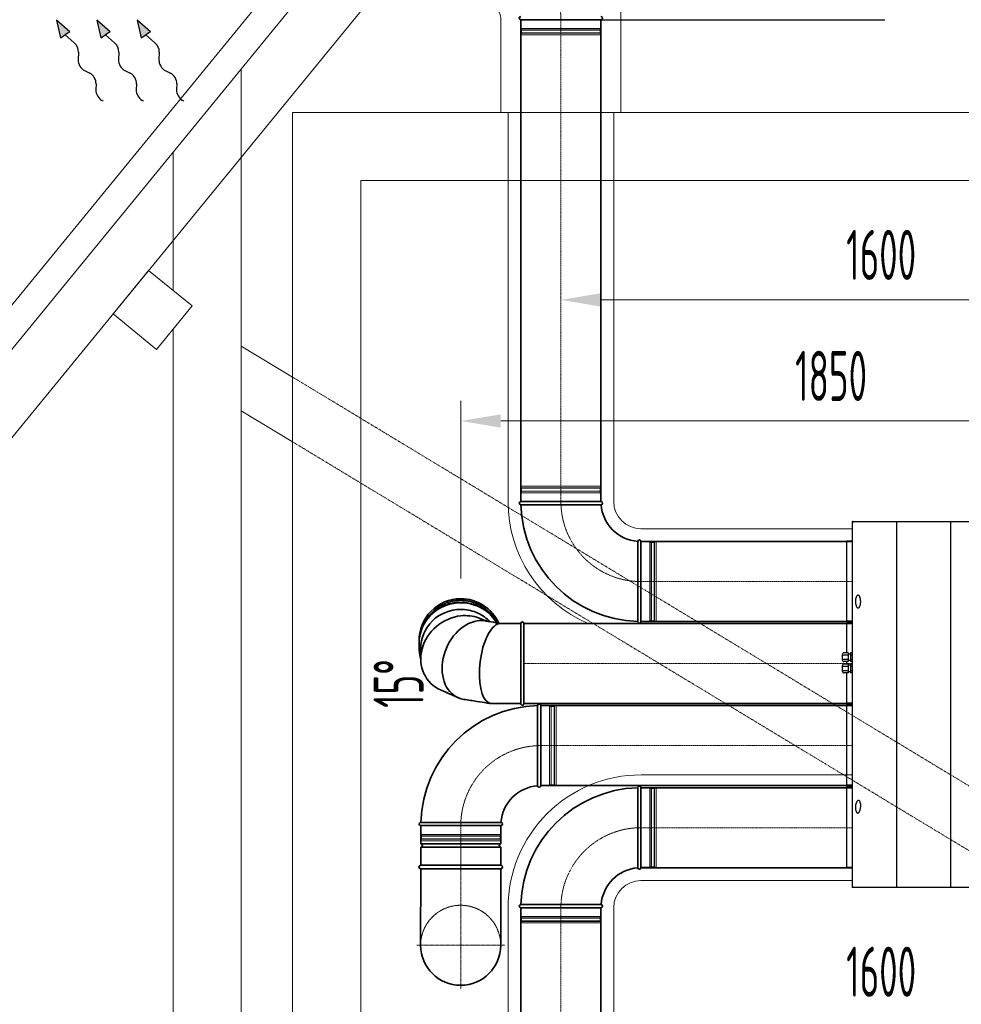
# Model space of a CAD drawing. Header units: millimetres. Extents: x 15940 to 92175, y -24684 to 227664.
# Tile 86 of 132: x 18454 to 20806, y 178264 to 180724. Entities that reach past the tile are written whole.
import ezdxf

# ---------------------------------------------------------------- set-up
doc = ezdxf.new("R2010")
doc.units = ezdxf.units.MM
doc.header["$LTSCALE"] = 0.05
for name, pattern in [('ACAD_ISO02W100', [15, 12, -3]), ('ACAD_ISO10W100', [18, 12, -3, 0, -3]), ('phl_thick', [0]), ('ČÁRKOVANÁ', [0.75, 0.5, -0.25])]:
    doc.linetypes.add(name, pattern=pattern)
for name, color, linetype, lineweight in [('VZT_01 SUP (PŘÍVOD) - OBRYS', 5, 'Continuous', 35), ('VZT_02 SUP (PŘÍVOD) - OSA', 5, 'ACAD_ISO10W100', 5), ('VZT_04 SUP (PŘÍVOD) - SKRYTÉ', 5, 'ACAD_ISO02W100', 5), ('VZT_05 ETA (ODVOD) - OBRYS', 6, 'Continuous', 35), ('VZT_06 ETA (ODVOD) - OSA', 6, 'ACAD_ISO10W100', 5), ('VZT_09 ODA (SÁNÍ) - OBRYS', 3, 'Continuous', 35), ('VZT_0B ETA (ODVOD)', 6, 'Continuous', 35), ('VZT_10 ODA (SÁNÍ) - OSA', 3, 'ACAD_ISO10W100', 5), ('VZT_13 EHA (VÝFUK) - OBRYS', 14, 'Continuous', 35), ('VZT_14 EHA (VÝFUK) - OSA', 14, 'ACAD_ISO10W100', 5), ('VZT_21 ZAŘÍZENÍ - OBRYS', 1, 'Continuous', 30), ('VZT_50 POPIS - OBECNE', 7, 'Continuous', 13), ('VZT_60_KOTY - DIMENZE', 7, 'Continuous', 5), ('VZT_IZOLACE - TEPELNÁ', 6, 'IZOLACE TEPELNA', 5)]:
    doc.layers.add(name, color=color, linetype=linetype, lineweight=lineweight)
for name, color, linetype, lineweight, plot in [('VZT_03 SUP (PŘÍVOD) - NETISK', 8, 'ACAD_ISO02W100', 5, False), ('VZT_11 ODA (SÁNÍ) - NETISK', 8, 'ACAD_ISO02W100', 5, False), ('VZT_15 EHA (VÝFUK) - NETISK', 8, 'ACAD_ISO02W100', 5, False)]:
    doc.layers.add(name, color=color, linetype=linetype, lineweight=lineweight, plot=plot)
doc.styles.add('EVORA_125', font='isocp.shx', dxfattribs={"width": 0.6, "height": 125})
doc.styles.get("Standard").update_dxf_attribs({"font": 'arial.ttf'})
doc.linetypes.add('IZOLACE TEPELNA', pattern='A,12.7,-1.5,["T",Standard,S=2.54,R=0,X=0,Y=-1.27],-3', length=17.2)

msp = doc.modelspace()

# ---------------------------------------------------------------- linework, layer by layer
at = {"layer": 'VZT_01 SUP (PŘÍVOD) - OBRYS'}
for p, q in [((19747.7, 178910.3), (19747.7, 179010.4)), ((19755.7, 178810.4), (19755.7, 179010.4)), ((19555.7, 178718.4), (19455.7, 178718.4)), ((19455.7, 178710.4), (19655.7, 178710.4)), ((19655.7, 178710.4), (19455.7, 178710.4)), ((19455.7, 178664.9), (19455.7, 178710.4)), ((19655.7, 178664.9), (19655.7, 178710.4)), ((19655.7, 178664.9), (19455.7, 178664.9)), ((19655.7, 178656.9), (19455.7, 178656.9)), ((19455.7, 178611.4), (19455.7, 178656.9)), ((19655.7, 178611.4), (19655.7, 178656.9)), ((19655.7, 178611.4), (19455.7, 178611.4))]:
    msp.add_line(p, q, dxfattribs=at)
for points in [[(19755.7, 179010.4), (20534.1, 179010.4)], [(19755.7, 178810.4), (20534.1, 178810.4)], [(19455.7, 178602.4), (19455.5, 178411.4)], [(19655.7, 178611.4), (19455.7, 178611.4)], [(19655.7, 178602.4), (19455.7, 178602.4)], [(19655.7, 178602.4), (19655.7, 178411.4)]]:
    msp.add_lwpolyline(points, dxfattribs=at)
for centre, radius, start, end in [((19755.7, 178710.4), 300, 91.5281, 178.4719), ((19751.7, 179010.4), 4, 0, 180), ((19755.7, 178710.4), 100, 94.5812, 175.4188), ((19751.7, 178810.4), 4, 184.5812, 0), ((19455.7, 178714.4), 4, 90, 270), ((19655.7, 178714.4), 4, 270, 85.4188), ((19455.7, 178660.9), 4, 270, 90), ((19655.7, 178660.9), 4, 90, 270), ((19455.7, 178606.9), 4.5, 90, 270), ((19655.7, 178606.9), 4.5, 270, 90), ((19555.5, 178411.4), 100, 180, 0)]:
    msp.add_arc(centre, radius, start, end, dxfattribs=at)
for points, knots in [([(19747.7, 178810.1), (19747.7, 178810.1), (19747.7, 178812.3), (19747.7, 178821.2), (19747.7, 178828.2), (19747.7, 178846), (19747.7, 178856.7), (19747.7, 178880.4), (19747.7, 178893.2), (19747.7, 178907.6), (19747.7, 178909), (19747.7, 178910.3)], [315.294186, 315.294186, 315.294186, 315.294186, 351.735982, 351.735982, 390.710875, 390.710875, 429.832624, 429.832624, 468.991563, 468.991563, 473.053633, 473.053633, 473.053633, 473.053633]), ([(19555.7, 178718.4), (19568.4, 178718.4), (19580.9, 178718.4), (19604.7, 178718.4), (19615.8, 178718.4), (19634.7, 178718.4), (19642.2, 178718.4), (19652.8, 178718.4), (19655.6, 178718.4), (19656, 178718.4), (19656, 178718.4), (19656, 178718.4)], [157.533456, 157.533456, 157.533456, 157.533456, 195.393508, 195.393508, 234.551342, 234.551342, 273.721472, 273.721472, 312.806301, 312.806301, 315.294186, 315.294186, 315.294186, 315.294186])]:
    msp.add_open_spline(points, degree=3, knots=knots, dxfattribs=at)
at = {"layer": 'VZT_02 SUP (PŘÍVOD) - OSA', "ltscale": 0.3}
msp.add_lwpolyline([(19755.7, 178910.4), (19755.7, 178910.4, 0.414214), (19555.7, 178710.4), (19555.7, 178710.4)], format="xyb", dxfattribs=at)
at = {"layer": 'VZT_02 SUP (PŘÍVOD) - OSA', "ltscale": 5}
msp.add_lwpolyline([(20534.1, 178910.4), (19755.7, 178910.4)], dxfattribs=at)
at = {"layer": 'VZT_02 SUP (PŘÍVOD) - OSA'}
msp.add_lwpolyline([(19555.7, 178611.4), (19555.7, 178710.4)], dxfattribs=at)
at = {"layer": 'VZT_02 SUP (PŘÍVOD) - OSA', "ltscale": 0.3}
for points in [[(19555.7, 178611.4), (19555.7, 178411.4)], [(19555.7, 178411.4), (19445.7, 178411.4)], [(19555.7, 178411.4), (19555.7, 178301.4)], [(19555.7, 178411.4), (19665.7, 178411.4)]]:
    msp.add_lwpolyline(points, dxfattribs=at)
at = {"layer": 'VZT_03 SUP (PŘÍVOD) - NETISK', "ltscale": 0.4}
for p, q in [((19755.7, 179009.4), (19777.7, 179009.4)), ((19777.7, 178811.4), (19777.7, 179009.4)), ((19777.7, 179008.4), (19781.2, 179008.4)), ((19781.2, 178810.4), (19781.2, 179010.4)), ((19781.2, 179010.4), (19781.7, 179010.4)), ((19781.7, 178810.4), (19781.7, 179010.4)), ((19781.7, 179008.4), (19788.7, 179008.4)), ((19788.7, 178810.4), (19788.7, 179010.4)), ((19788.7, 179010.4), (19789.2, 179010.4)), ((19789.2, 178810.4), (19789.2, 179010.4)), ((19789.2, 179008.4), (19789.7, 179008.4)), ((19789.7, 178811.4), (19789.7, 179009.4)), ((19789.7, 179009.4), (19793.7, 179009.4)), ((19793.7, 178811.4), (19793.7, 179009.4)), ((19755.7, 178811.4), (19777.7, 178811.4)), ((19777.7, 178812.4), (19781.2, 178812.4)), ((19781.7, 178812.4), (19788.7, 178812.4)), ((19789.2, 178812.4), (19789.7, 178812.4)), ((19789.7, 178811.4), (19793.7, 178811.4)), ((19781.2, 178810.4), (19781.7, 178810.4)), ((19788.7, 178810.4), (19789.2, 178810.4)), ((19456.7, 178688.4), (19456.7, 178710.4)), ((19654.7, 178688.4), (19456.7, 178688.4)), ((19457.7, 178684.9), (19457.7, 178688.4)), ((19653.7, 178684.9), (19653.7, 178688.4)), ((19654.7, 178688.4), (19654.7, 178710.4)), ((19655.7, 178684.9), (19455.7, 178684.9)), ((19455.7, 178684.4), (19455.7, 178684.9)), ((19655.7, 178684.4), (19455.7, 178684.4)), ((19655.7, 178677.4), (19455.7, 178677.4)), ((19455.7, 178676.9), (19455.7, 178677.4)), ((19655.7, 178676.9), (19455.7, 178676.9)), ((19654.7, 178676.4), (19456.7, 178676.4)), ((19456.7, 178672.4), (19456.7, 178676.4)), ((19654.7, 178672.4), (19456.7, 178672.4)), ((19457.7, 178677.4), (19457.7, 178684.4)), ((19457.7, 178676.4), (19457.7, 178676.9)), ((19653.7, 178677.4), (19653.7, 178684.4)), ((19653.7, 178676.4), (19653.7, 178676.9)), ((19654.7, 178672.4), (19654.7, 178676.4)), ((19655.7, 178684.4), (19655.7, 178684.9)), ((19655.7, 178676.9), (19655.7, 178677.4))]:
    msp.add_line(p, q, dxfattribs=at)
msp.add_lwpolyline([(19655.7, 178611.4), (19655.7, 178656.4), (19455.7, 178656.4), (19455.7, 178611.4)], dxfattribs=at)
at = {"layer": 'VZT_04 SUP (PŘÍVOD) - SKRYTÉ', "ltscale": 2}
msp.add_arc((19555.5, 178411.4), 100, 0, 180, dxfattribs=at)
at = {"layer": 'VZT_05 ETA (ODVOD) - OBRYS'}
for points in [[(19713.5, 179215.2), (20534.1, 179215.2)], [(19713.5, 179015.2), (20534.1, 179015.2)]]:
    msp.add_lwpolyline(points, dxfattribs=at)
at = {"layer": 'VZT_06 ETA (ODVOD) - OSA', "ltscale": 5}
msp.add_lwpolyline([(20534.1, 179115.2), (19713.5, 179115.2)], dxfattribs=at)
at = {"layer": 'VZT_09 ODA (SÁNÍ) - OBRYS'}
for p, q in [((19905.8, 180724.2), (19705.8, 180724.2)), ((19705.8, 179520.2), (19905.8, 179520.2)), ((19805.9, 179512.2), (19705.8, 179512.2)), ((20005.8, 179420.2), (20005.8, 179220.2)), ((19997.8, 179320.3), (19997.8, 179220.2))]:
    msp.add_line(p, q, dxfattribs=at)
for points in [[(19705.8, 179520.2), (19705.8, 180724.2)], [(19905.8, 179520.2), (19905.8, 180724.2)], [(20005.8, 179420.2), (20534.1, 179420.2)], [(20005.8, 179220.2), (20534.1, 179220.2)]]:
    msp.add_lwpolyline(points, dxfattribs=at)
for centre, radius, start, end in [((19705.8, 180728.2), 4, 94.5812, 270), ((19905.8, 180728.2), 4, 270, 90), ((19705.8, 179516.2), 4, 90, 270), ((20005.8, 179520.2), 300, 181.5281, 268.4719), ((19905.8, 179516.2), 4, 274.5812, 90), ((20005.8, 179520.2), 100, 184.5812, 265.4188), ((20001.8, 179420.2), 4, 0, 175.4188), ((20001.8, 179220.2), 4, 180, 0)]:
    msp.add_arc(centre, radius, start, end, dxfattribs=at)
for points, knots in [([(19805.9, 179512.2), (19818.5, 179512.2), (19831, 179512.2), (19854.9, 179512.2), (19866, 179512.2), (19884.8, 179512.2), (19892.4, 179512.2), (19902.9, 179512.2), (19905.8, 179512.2), (19906.1, 179512.2), (19906.1, 179512.2), (19906.1, 179512.2)], [157.533456, 157.533456, 157.533456, 157.533456, 195.393508, 195.393508, 234.551342, 234.551342, 273.721472, 273.721472, 312.806301, 312.806301, 315.294186, 315.294186, 315.294186, 315.294186]), ([(19997.8, 179420.6), (19997.8, 179420.6), (19997.8, 179418.3), (19997.8, 179409.4), (19997.8, 179402.4), (19997.8, 179384.6), (19997.8, 179374), (19997.8, 179350.2), (19997.8, 179337.4), (19997.8, 179323), (19997.8, 179321.7), (19997.8, 179320.3)], [315.294186, 315.294186, 315.294186, 315.294186, 351.735982, 351.735982, 390.710875, 390.710875, 429.832624, 429.832624, 468.991563, 468.991563, 473.053633, 473.053633, 473.053633, 473.053633])]:
    msp.add_open_spline(points, degree=3, knots=knots, dxfattribs=at)
at = {"layer": 'VZT_0B ETA (ODVOD)', "extrusion": (-1, -2.22045e-16, -2.22045e-16)}
for p, q in [((19705.6, 179015.2), (19705.6, 179211.8)), ((19713.6, 179089.4), (19713.6, 179215.2)), ((19451.6, 179155.1), (19451.6, 179166.7)), ((19455.9, 179126.6), (19455.7, 179153.4)), ((19713.6, 179015.2), (19713.6, 179089.4))]:
    msp.add_line(p, q, dxfattribs=at)
at = {"layer": 'VZT_0B ETA (ODVOD)', "extrusion": (2.22045e-16, 4.93038e-32, -1)}
for centre, radius, start, end in [((-19555.7, 179173.5), 104, 358.7362, 90), ((-19555.7, 179173.5), 104, 90, 155.8313), ((-19709.6, 179215.2), 4, 0, 180), ((-19709.6, 179015.2), 4, 180, 0)]:
    msp.add_arc(centre, radius, start, end, dxfattribs=at)
msp.add_ellipse((19555.7, 179166.7), major_axis=(-104.1, 0), ratio=0.965926, start_param=0, end_param=2.61856, dxfattribs=at)
at = {"layer": 'VZT_0B ETA (ODVOD)'}
for centre, major_axis, ratio, start_param, end_param in [((19555.7, 179138), (-81.9, -64.1), 0.89233, -2.180708, 0.449356), ((19555.7, 179154), (-100, 0), 0.965926, -1.571267, 0.006479), ((19555.7, 179138), (-81.9, -64.1), 0.89233, -2.640519, -2.180708), ((19589.7, 179124), (-39.8, -94.3), 0.743042, -2.625173, 0.183126), ((19589.7, 179124), (-39.8, -94.3), 0.743042, -2.972288, -2.625173), ((19643.5, 179115.3), (-12.7, -99.9), 0.394275, -2.830129, 0.049875), ((19643.5, 179115.3), (-12.7, -99.9), 0.394275, -3.09163, -2.830129), ((19705.6, 179115.2), (0, 100), 0.000122, 0.261799, 3.403392)]:
    msp.add_ellipse(centre, major_axis=major_axis, ratio=ratio, start_param=start_param, end_param=end_param, dxfattribs=at)
for points, knots in [([(19646.4, 179216.8), (19643.3, 179222.3), (19639.6, 179227.5), (19628.3, 179240.6), (19619.8, 179247.7), (19600.9, 179259), (19590.5, 179263.1), (19568.9, 179268.1), (19557.7, 179268.9), (19535.6, 179267), (19524.7, 179264.4), (19504.3, 179255.9), (19494.8, 179250), (19478.2, 179235.7), (19471.1, 179227.3), (19460, 179208.7), (19456, 179198.5), (19452.9, 179183.6), (19452.2, 179179.2), (19451.9, 179174.7)], [3.650629, 3.650629, 3.650629, 3.650629, 3.838387, 3.838387, 4.158282, 4.158282, 4.478673, 4.478673, 4.799386, 4.799386, 5.120161, 5.120161, 5.440728, 5.440728, 5.760862, 5.760862, 6.080471, 6.080471, 6.214437, 6.214437, 6.214437, 6.214437]), ([(19642.1, 179223.7), (19641.9, 179224), (19641.7, 179224.4), (19640.6, 179226.2), (19639.7, 179227.6), (19637.9, 179230.4), (19636.9, 179231.7), (19634.9, 179234.4), (19633.9, 179235.7), (19631.8, 179238.3), (19630.7, 179239.5), (19628.5, 179241.9), (19627.5, 179243), (19625.3, 179245.2), (19624.1, 179246.3), (19621.8, 179248.5), (19620.5, 179249.5), (19618, 179251.6), (19616.7, 179252.7), (19614, 179254.7), (19612.6, 179255.6), (19609.8, 179257.5), (19608.4, 179258.4), (19605.5, 179260.1), (19604.1, 179260.9), (19601.2, 179262.5), (19599.7, 179263.2), (19596.8, 179264.6), (19595.4, 179265.2), (19592.5, 179266.4), (19591, 179267), (19588, 179268.1), (19586.5, 179268.6), (19583.3, 179269.5), (19581.7, 179270), (19578.5, 179270.8), (19576.8, 179271.2), (19573.5, 179271.8), (19571.9, 179272.1), (19568.6, 179272.6), (19566.9, 179272.8), (19563.6, 179273.1), (19562, 179273.2), (19558.8, 179273.4), (19557.2, 179273.4), (19555.7, 179273.4), (19554.1, 179273.4), (19552.5, 179273.4), (19549.3, 179273.2), (19547.7, 179273.1), (19544.4, 179272.8), (19542.8, 179272.6), (19539.5, 179272.1), (19537.8, 179271.8), (19534.5, 179271.2), (19532.9, 179270.8), (19529.6, 179270), (19528, 179269.5), (19524.9, 179268.6), (19523.3, 179268.1), (19520.3, 179267), (19518.8, 179266.4), (19516, 179265.2), (19514.5, 179264.6), (19511.6, 179263.2), (19510.2, 179262.5), (19507.3, 179260.9), (19505.8, 179260.1), (19502.9, 179258.4), (19501.5, 179257.5), (19498.7, 179255.6), (19497.3, 179254.7), (19494.7, 179252.7), (19493.3, 179251.6), (19490.8, 179249.5), (19489.6, 179248.5), (19487.2, 179246.3), (19486.1, 179245.2), (19483.9, 179243), (19482.8, 179241.9), (19480.6, 179239.5), (19479.5, 179238.3), (19477.5, 179235.7), (19476.4, 179234.4), (19474.4, 179231.7), (19473.5, 179230.4), (19471.6, 179227.6), (19470.7, 179226.2), (19469.6, 179224.4), (19469.4, 179224), (19469.2, 179223.7)], [-98.275313, -98.275313, -98.275313, -98.275313, -97.192029, -97.192029, -92.562378, -92.562378, -87.932727, -87.932727, -83.303076, -83.303076, -78.673425, -78.673425, -74.043774, -74.043774, -69.415617, -69.415617, -64.787461, -64.787461, -60.159305, -60.159305, -55.531148, -55.531148, -50.902992, -50.902992, -46.274836, -46.274836, -41.646679, -41.646679, -37.018523, -37.018523, -32.391208, -32.391208, -27.763892, -27.763892, -23.136577, -23.136577, -18.509262, -18.509262, -13.881946, -13.881946, -9.254631, -9.254631, -4.627315, -4.627315, 0, 0, 0, 4.627315, 4.627315, 9.254631, 9.254631, 13.881946, 13.881946, 18.509262, 18.509262, 23.136577, 23.136577, 27.763892, 27.763892, 32.391208, 32.391208, 37.018523, 37.018523, 41.646679, 41.646679, 46.274836, 46.274836, 50.902992, 50.902992, 55.531148, 55.531148, 60.159305, 60.159305, 64.787461, 64.787461, 69.415617, 69.415617, 74.043774, 74.043774, 78.673425, 78.673425, 83.303076, 83.303076, 87.932727, 87.932727, 92.562378, 92.562378, 97.192029, 97.192029, 98.275313, 98.275313, 98.275313, 98.275313]), ([(19628.8, 179219.9), (19627.9, 179220.9), (19626.9, 179221.8), (19616.6, 179231.6), (19605.7, 179238.6), (19581.6, 179248.2), (19568.7, 179250.6), (19555.7, 179250.6)], [-82.287585, -82.287585, -82.287585, -82.287585, -78.128799, -78.128799, -39.064428, -39.064428, 0, 0, 0, 0]), ([(19600, 179229.3), (19602.1, 179228.5), (19604.1, 179227.8), (19611.5, 179225), (19616.8, 179223), (19622.2, 179221.1)], [0, 0, 0, 0, 10.000004, 10.000004, 36.214451, 36.214451, 36.214451, 36.214451]), ([(19617.1, 179222), (19619.8, 179221.5), (19622.4, 179221), (19633.2, 179219.1), (19641.3, 179217.7), (19651.4, 179216), (19653.5, 179215.6), (19655.6, 179215.2)], [0, 0, 0, 0, 10.000002, 10.000002, 40.000046, 40.000046, 47.63691, 47.63691, 47.63691, 47.63691]), ([(19654.2, 179215.2), (19654.5, 179215.2), (19654.9, 179215.2), (19655.6, 179215.2), (19656, 179215.2), (19656.9, 179215.2), (19657.4, 179215.2), (19658.4, 179215.2), (19659, 179215.2), (19660.3, 179215.2), (19661, 179215.2), (19662.5, 179215.2), (19663.3, 179215.2), (19665.1, 179215.2), (19666.1, 179215.2), (19668.3, 179215.2), (19669.5, 179215.2), (19672.1, 179215.2), (19673.6, 179215.2), (19676.7, 179215.2), (19678.4, 179215.2), (19682.2, 179215.2), (19684.3, 179215.2), (19688.8, 179215.2), (19691.3, 179215.2), (19696.8, 179215.2), (19699.7, 179215.2), (19703.7, 179215.2), (19704.6, 179215.2), (19705.6, 179215.2)], [0, 0, 0, 0, 1, 1, 2.2, 2.2, 3.64, 3.64, 5.368, 5.368, 7.4416, 7.4416, 9.92992, 9.92992, 12.915904, 12.915904, 16.499085, 16.499085, 20.798902, 20.798902, 25.958682, 25.958682, 32.150419, 32.150419, 39.580502, 39.580502, 48.496603, 48.496603, 51.381478, 51.381478, 51.381478, 51.381478]), ([(19705.6, 179211.8), (19705.6, 179213.6), (19705.6, 179214.7), (19705.6, 179215.2), (19705.6, 179215.2), (19705.6, 179215.2)], [-315.054875, -315.054875, -315.054875, -315.054875, -294.252947, -294.252947, -288.853124, -288.853124, -288.853124, -288.853124]), ([(19455.9, 179126.5), (19455.6, 179127.4), (19455.4, 179128.2), (19452.8, 179137.5), (19451.6, 179146.3), (19451.6, 179155.1)], [5.9959321, 5.9959321, 5.9959321, 5.9959321, 6.022171, 6.022171, 6.2831853, 6.2831853, 6.2831853, 6.2831853]), ([(19549.2, 179030), (19547.6, 179030.7), (19545.9, 179031.5), (19539.3, 179034.3), (19534.3, 179036.5), (19521.9, 179042), (19514.3, 179045.2), (19506.8, 179048.5)], [0, 0, 0, 0, 10, 10, 40, 40, 85.306243, 85.306243, 85.306243, 85.306243]), ([(19630.4, 179015.4), (19627.5, 179015.9), (19624.6, 179016.3), (19613.1, 179018.1), (19604.5, 179019.5), (19585, 179022.5), (19574.2, 179024.2), (19563.3, 179025.9)], [0, 0, 0, 0, 10, 10, 40, 40, 77.731338, 77.731338, 77.731338, 77.731338]), ([(19705.6, 179015.2), (19705.2, 179015.2), (19704.9, 179015.2), (19704.2, 179015.2), (19703.8, 179015.2), (19702.9, 179015.2), (19702.4, 179015.2), (19701.4, 179015.2), (19700.8, 179015.2), (19699.5, 179015.2), (19698.8, 179015.2), (19697.3, 179015.2), (19696.5, 179015.2), (19694.7, 179015.2), (19693.7, 179015.2), (19691.5, 179015.2), (19690.3, 179015.2), (19687.6, 179015.2), (19686.2, 179015.2), (19683.1, 179015.2), (19681.3, 179015.2), (19677.6, 179015.2), (19675.5, 179015.2), (19671, 179015.2), (19668.5, 179015.2), (19663, 179015.2), (19660.1, 179015.2), (19653.5, 179015.3), (19650, 179015.3), (19641.9, 179015.3), (19637.3, 179015.3), (19632.8, 179015.3)], [0, 0, 0, 0, 1, 1, 2.2, 2.2, 3.64, 3.64, 5.368, 5.368, 7.4416, 7.4416, 9.92992, 9.92992, 12.915904, 12.915904, 16.499085, 16.499085, 20.798902, 20.798902, 25.958682, 25.958682, 32.150419, 32.150419, 39.580502, 39.580502, 48.496603, 48.496603, 59.195923, 59.195923, 72.770007, 72.770007, 72.770007, 72.770007])]:
    msp.add_open_spline(points, degree=3, knots=knots, dxfattribs=at)
at = {"layer": 'VZT_10 ODA (SÁNÍ) - OSA', "ltscale": 0.3}
for points in [[(19605.8, 180924.2), (19605.8, 180924.2, -0.414214), (19805.8, 180724.2), (19805.8, 180724.2)], [(20005.8, 179320.2), (20005.8, 179320.2, -0.414214), (19805.8, 179520.2), (19805.8, 179520.2)]]:
    msp.add_lwpolyline(points, format="xyb", dxfattribs=at)
at = {"layer": 'VZT_10 ODA (SÁNÍ) - OSA', "ltscale": 5}
for points in [[(19805.8, 180724.2), (19805.8, 179520.2)], [(20534.1, 179320.2), (20005.8, 179320.2)]]:
    msp.add_lwpolyline(points, dxfattribs=at)
at = {"layer": 'VZT_11 ODA (SÁNÍ) - NETISK', "ltscale": 0.4}
for p, q in [((19706.8, 180702.2), (19706.8, 180724.2)), ((19904.8, 180702.2), (19904.8, 180724.2)), ((19705.8, 180698.7), (19905.8, 180698.7)), ((19705.8, 180698.2), (19705.8, 180698.7)), ((19705.8, 180698.2), (19905.8, 180698.2)), ((19705.8, 180691.2), (19905.8, 180691.2)), ((19705.8, 180690.7), (19705.8, 180691.2)), ((19705.8, 180690.7), (19905.8, 180690.7)), ((19706.8, 180702.2), (19904.8, 180702.2)), ((19706.8, 180690.2), (19904.8, 180690.2)), ((19706.8, 180686.2), (19706.8, 180690.2)), ((19706.8, 180686.2), (19904.8, 180686.2)), ((19707.8, 180698.7), (19707.8, 180702.2)), ((19707.8, 180691.2), (19707.8, 180698.2)), ((19707.8, 180690.2), (19707.8, 180690.7)), ((19903.8, 180698.7), (19903.8, 180702.2)), ((19903.8, 180691.2), (19903.8, 180698.2)), ((19903.8, 180690.2), (19903.8, 180690.7)), ((19904.8, 180686.2), (19904.8, 180690.2)), ((19905.8, 180698.2), (19905.8, 180698.7)), ((19905.8, 180690.7), (19905.8, 180691.2)), ((19905.8, 179553.7), (19705.8, 179553.7)), ((19705.8, 179553.7), (19705.8, 179553.2)), ((19905.8, 179553.2), (19705.8, 179553.2)), ((19904.8, 179558.2), (19706.8, 179558.2)), ((19706.8, 179558.2), (19706.8, 179554.2)), ((19904.8, 179554.2), (19706.8, 179554.2)), ((19707.8, 179554.2), (19707.8, 179553.7)), ((19707.8, 179553.2), (19707.8, 179546.2)), ((19903.8, 179554.2), (19903.8, 179553.7)), ((19903.8, 179553.2), (19903.8, 179546.2)), ((19904.8, 179558.2), (19904.8, 179554.2)), ((19905.8, 179553.7), (19905.8, 179553.2)), ((19905.8, 179546.2), (19705.8, 179546.2)), ((19705.8, 179546.2), (19705.8, 179545.7)), ((19905.8, 179545.7), (19705.8, 179545.7)), ((19904.8, 179542.2), (19706.8, 179542.2)), ((19706.8, 179542.2), (19706.8, 179520.2)), ((19707.8, 179545.7), (19707.8, 179542.2)), ((19903.8, 179545.7), (19903.8, 179542.2)), ((19904.8, 179542.2), (19904.8, 179520.2)), ((19905.8, 179546.2), (19905.8, 179545.7)), ((20005.8, 179419.2), (20027.8, 179419.2)), ((20027.8, 179419.2), (20027.8, 179221.2)), ((20027.8, 179418.2), (20031.3, 179418.2)), ((20031.3, 179420.2), (20031.3, 179220.2)), ((20031.3, 179420.2), (20031.8, 179420.2)), ((20031.8, 179420.2), (20031.8, 179220.2)), ((20031.8, 179418.2), (20038.8, 179418.2)), ((20038.8, 179420.2), (20038.8, 179220.2)), ((20038.8, 179420.2), (20039.3, 179420.2)), ((20039.3, 179420.2), (20039.3, 179220.2)), ((20039.3, 179418.2), (20039.8, 179418.2)), ((20039.8, 179419.2), (20039.8, 179221.2)), ((20039.8, 179419.2), (20043.8, 179419.2)), ((20043.8, 179419.2), (20043.8, 179221.2)), ((20005.8, 179221.2), (20027.8, 179221.2)), ((20027.8, 179222.2), (20031.3, 179222.2)), ((20031.3, 179220.2), (20031.8, 179220.2)), ((20031.8, 179222.2), (20038.8, 179222.2)), ((20038.8, 179220.2), (20039.3, 179220.2)), ((20039.3, 179222.2), (20039.8, 179222.2)), ((20039.8, 179221.2), (20043.8, 179221.2))]:
    msp.add_line(p, q, dxfattribs=at)
at = {"layer": 'VZT_13 EHA (VÝFUK) - OBRYS'}
for p, q in [((19997.8, 178705.2), (19997.8, 178805.2)), ((20005.8, 178605.2), (20005.8, 178805.2)), ((19805.9, 178513.2), (19705.8, 178513.2)), ((19705.8, 178505.2), (19905.8, 178505.2))]:
    msp.add_line(p, q, dxfattribs=at)
for points in [[(20534.1, 178805.2), (20005.8, 178805.2)], [(20534.1, 178605.2), (20005.8, 178605.2)], [(19705.8, 178505.2), (19705.8, 177960.7)], [(19905.8, 178505.2), (19905.8, 177960.7)]]:
    msp.add_lwpolyline(points, dxfattribs=at)
for centre, radius, start, end in [((20005.8, 178505.2), 300, 91.5281, 178.4719), ((20001.8, 178805.2), 4, 0, 180), ((20005.8, 178505.2), 100, 94.5812, 175.4188), ((20001.8, 178605.2), 4, 184.5812, 0), ((19705.8, 178509.2), 4, 90, 270), ((19905.8, 178509.2), 4, 270, 85.4188)]:
    msp.add_arc(centre, radius, start, end, dxfattribs=at)
for points, knots in [([(19997.8, 178604.9), (19997.8, 178604.9), (19997.8, 178607.1), (19997.8, 178616.1), (19997.8, 178623), (19997.8, 178640.8), (19997.8, 178651.5), (19997.8, 178675.2), (19997.8, 178688.1), (19997.8, 178702.5), (19997.8, 178703.8), (19997.8, 178705.2)], [315.294186, 315.294186, 315.294186, 315.294186, 351.735982, 351.735982, 390.710875, 390.710875, 429.832624, 429.832624, 468.991563, 468.991563, 473.053633, 473.053633, 473.053633, 473.053633]), ([(19805.9, 178513.2), (19818.5, 178513.2), (19831, 178513.2), (19854.9, 178513.2), (19866, 178513.2), (19884.8, 178513.2), (19892.4, 178513.2), (19902.9, 178513.2), (19905.8, 178513.2), (19906.1, 178513.2), (19906.1, 178513.2), (19906.1, 178513.2)], [157.533456, 157.533456, 157.533456, 157.533456, 195.393508, 195.393508, 234.551342, 234.551342, 273.721472, 273.721472, 312.806301, 312.806301, 315.294186, 315.294186, 315.294186, 315.294186])]:
    msp.add_open_spline(points, degree=3, knots=knots, dxfattribs=at)
at = {"layer": 'VZT_14 EHA (VÝFUK) - OSA', "ltscale": 0.3}
msp.add_lwpolyline([(20005.8, 178705.2), (20005.8, 178705.2, 0.414214), (19805.8, 178505.2), (19805.8, 178505.2)], format="xyb", dxfattribs=at)
at = {"layer": 'VZT_14 EHA (VÝFUK) - OSA', "ltscale": 5}
for points in [[(20005.8, 178705.2), (20534.1, 178705.2)], [(19805.8, 177960.7), (19805.8, 178505.2)]]:
    msp.add_lwpolyline(points, dxfattribs=at)
at = {"layer": 'VZT_15 EHA (VÝFUK) - NETISK', "ltscale": 0.4}
for p, q in [((20005.8, 178804.2), (20027.8, 178804.2)), ((20027.8, 178606.2), (20027.8, 178804.2)), ((20027.8, 178803.2), (20031.3, 178803.2)), ((20031.3, 178605.2), (20031.3, 178805.2)), ((20031.3, 178805.2), (20031.8, 178805.2)), ((20031.8, 178605.2), (20031.8, 178805.2)), ((20031.8, 178803.2), (20038.8, 178803.2)), ((20038.8, 178605.2), (20038.8, 178805.2)), ((20038.8, 178805.2), (20039.3, 178805.2)), ((20039.3, 178605.2), (20039.3, 178805.2)), ((20039.3, 178803.2), (20039.8, 178803.2)), ((20039.8, 178606.2), (20039.8, 178804.2)), ((20039.8, 178804.2), (20043.8, 178804.2)), ((20043.8, 178606.2), (20043.8, 178804.2)), ((20005.8, 178606.2), (20027.8, 178606.2)), ((20027.8, 178607.2), (20031.3, 178607.2)), ((20031.3, 178605.2), (20031.8, 178605.2)), ((20031.8, 178607.2), (20038.8, 178607.2)), ((20038.8, 178605.2), (20039.3, 178605.2)), ((20039.3, 178607.2), (20039.8, 178607.2)), ((20039.8, 178606.2), (20043.8, 178606.2)), ((19706.8, 178483.2), (19706.8, 178505.2)), ((19904.8, 178483.2), (19904.8, 178505.2)), ((19905.8, 178479.7), (19705.8, 178479.7)), ((19705.8, 178479.2), (19705.8, 178479.7)), ((19905.8, 178479.2), (19705.8, 178479.2)), ((19905.8, 178472.2), (19705.8, 178472.2)), ((19705.8, 178471.7), (19705.8, 178472.2)), ((19905.8, 178471.7), (19705.8, 178471.7)), ((19904.8, 178483.2), (19706.8, 178483.2)), ((19904.8, 178471.2), (19706.8, 178471.2)), ((19706.8, 178467.2), (19706.8, 178471.2)), ((19904.8, 178467.2), (19706.8, 178467.2)), ((19707.8, 178479.7), (19707.8, 178483.2)), ((19707.8, 178472.2), (19707.8, 178479.2)), ((19707.8, 178471.2), (19707.8, 178471.7)), ((19903.8, 178479.7), (19903.8, 178483.2)), ((19903.8, 178472.2), (19903.8, 178479.2)), ((19903.8, 178471.2), (19903.8, 178471.7)), ((19904.8, 178467.2), (19904.8, 178471.2)), ((19905.8, 178479.2), (19905.8, 178479.7)), ((19905.8, 178471.7), (19905.8, 178472.2))]:
    msp.add_line(p, q, dxfattribs=at)
at = {"layer": 'VZT_21 ZAŘÍZENÍ - OBRYS'}
for p, q in [((20533.3, 179470.2), (20533.3, 179422)), ((20534.1, 179470.2), (20533.3, 179470.2)), ((20534.1, 178556), (20534.1, 179470.2)), ((20534.1, 179470.2), (20535, 179470.2)), ((20535.1, 179470.2), (20535, 179470.2)), ((20535.1, 179469.7), (20535.1, 179470.2)), ((20535.1, 179470.2), (20843.1, 179470.2)), ((20519.4, 179422), (20519.4, 179222)), ((20519.4, 179422), (20534.1, 179422)), ((20519.4, 179222), (20534.1, 179222)), ((20519.4, 179217), (20519.4, 179142)), ((20519.4, 179217), (20534.1, 179217)), ((20533.3, 179222), (20533.3, 179217)), ((20508.5, 179137.4), (20508.5, 179134.1)), ((20508.5, 179134.1), (20508.5, 179127.8)), ((20523.5, 179142), (20512.5, 179142)), ((20523.5, 179136.3), (20512.5, 179136.3)), ((20523.5, 179142), (20523.5, 179136.3)), ((20529.5, 179139), (20523.5, 179139)), ((20523.5, 179136.3), (20523.5, 179125.4)), ((20529.5, 179142), (20529.5, 179136.3)), ((20534.1, 179142), (20529.5, 179142)), ((20534.1, 179136.3), (20529.5, 179136.3)), ((20529.5, 179136.3), (20529.5, 179125.4)), ((20508.5, 179127.8), (20508.5, 179124.7)), ((20508.5, 179109.4), (20508.5, 179106.1)), ((20523.5, 179125.4), (20512.5, 179125.4)), ((20523.5, 179120.1), (20512.5, 179120.1)), ((20523.5, 179114), (20512.5, 179114)), ((20523.5, 179108.3), (20512.5, 179108.3)), ((20519.4, 179120.1), (20519.4, 179114)), ((20523.5, 179125.4), (20523.5, 179120.1)), ((20529.5, 179123), (20523.5, 179123)), ((20523.5, 179114), (20523.5, 179108.3)), ((20529.5, 179111), (20523.5, 179111)), ((20523.5, 179108.3), (20523.5, 179097.4)), ((20534.1, 179125.4), (20529.5, 179125.4)), ((20529.5, 179125.4), (20529.5, 179120.1)), ((20534.1, 179120.1), (20529.5, 179120.1)), ((20529.5, 179114), (20529.5, 179108.3)), ((20534.1, 179114), (20529.5, 179114)), ((20534.1, 179108.3), (20529.5, 179108.3)), ((20529.5, 179108.3), (20529.5, 179097.4)), ((20508.5, 179106.1), (20508.5, 179099.8)), ((20508.5, 179099.8), (20508.5, 179096.7)), ((20523.5, 179097.4), (20512.5, 179097.4)), ((20523.5, 179092.1), (20512.5, 179092.1)), ((20519.4, 179092.1), (20519.4, 179017)), ((20523.5, 179097.4), (20523.5, 179092.1)), ((20529.5, 179095), (20523.5, 179095)), ((20534.1, 179097.4), (20529.5, 179097.4)), ((20529.5, 179097.4), (20529.5, 179092.1)), ((20534.1, 179092.1), (20529.5, 179092.1)), ((20519.4, 179017), (20534.1, 179017)), ((20519.4, 179012), (20519.4, 178812)), ((20519.4, 179012), (20534.1, 179012)), ((20533.3, 179017), (20533.3, 179012)), ((20519.4, 178812), (20534.1, 178812)), ((20533.3, 178812), (20533.3, 178807)), ((20519.4, 178807), (20519.4, 178607)), ((20519.4, 178807), (20534.1, 178807)), ((20519.4, 178607), (20534.1, 178607)), ((20533.3, 178607), (20533.3, 178556)), ((20534.1, 178556), (20533.3, 178556)), ((20535, 178556), (20534.1, 178556)), ((20535, 178556), (20535.1, 178556)), ((20535.1, 178556.6), (20535.1, 178556)), ((20843.1, 178556), (20535.1, 178556)), ((20535.7, 178557.6), (20535.7, 178557.6))]:
    msp.add_line(p, q, dxfattribs=at)
for points in [[(20644.4, 179470.2), (20644.4, 178556)], [(20779.2, 179470.2), (20779.2, 178556)]]:
    msp.add_lwpolyline(points, dxfattribs=at)
for centre, major_axis, ratio, start_param, end_param in [((20512.5, 179137.4), (0, -4.62), 0.866176, 3.141593, 4.712389), ((20512.5, 179134.1), (-4, 0), 0.558579, 4.712389, 6.283185), ((20512.5, 179127.8), (-4, 0), 0.59592, 0, 1.570796), ((20512.5, 179124.7), (0, 4.62), 0.866176, 1.570796, 3.141593), ((20512.5, 179109.4), (0, -4.62), 0.866176, 3.141593, 4.712389), ((20512.5, 179106.1), (-4, 0), 0.558579, 4.712389, 6.283185), ((20512.5, 179099.8), (-4, 0), 0.59592, 0, 1.570796), ((20512.5, 179096.7), (0, 4.62), 0.866176, 1.570796, 3.141593)]:
    msp.add_ellipse(centre, major_axis=major_axis, ratio=ratio, start_param=start_param, end_param=end_param, dxfattribs=at)
for points, knots in [([(20534.1, 179470.2), (20534.1, 179469.8), (20534.6, 179469.4), (20535.2, 179469), (20535.4, 179468.8), (20535.6, 179468.7), (20535.8, 179468.5)], [-1, -1, -1, -1, -0.246936, -0.246936, -0.246936, 0, 0, 0, 0]), ([(20535.8, 179468.5), (20535.4, 179469.1), (20535.1, 179469.6), (20535, 179470.1), (20535, 179470.1), (20535, 179470.2), (20535, 179470.2)], [0, 0, 0, 0, 0.909225, 0.909225, 0.909225, 1, 1, 1, 1]), ([(20535.3, 179470.1), (20535.4, 179470), (20535.5, 179469.6), (20535.7, 179469.2), (20535.7, 179469), (20535.8, 179468.8), (20535.8, 179468.5)], [-0.7752376, -0.7752376, -0.7752376, -0.7752376, -0.2469362, -0.2469362, -0.2469362, 0, 0, 0, 0]), ([(20548.1, 179286.2), (20547.3, 179286.2), (20546.7, 179285.9), (20545.6, 179285.1), (20545.3, 179284.7), (20544.3, 179283.3), (20543.8, 179282.3), (20542.7, 179279.6), (20542.3, 179277.7), (20541.8, 179274.7), (20541.7, 179273.6), (20541.6, 179271.7), (20541.6, 179271), (20541.6, 179270.2)], [-1.681982, -1.681982, -1.681982, -1.681982, -1.532706, -1.532706, -1.38343, -1.38343, -1.084878, -1.084878, -0.546644, -0.546644, -0.210248, -0.210248, 0, 0, 0, 0]), ([(20554.6, 179270.2), (20554.6, 179271), (20554.6, 179271.7), (20554.5, 179273.6), (20554.4, 179274.7), (20554, 179277.7), (20553.6, 179279.6), (20552.5, 179282.3), (20552, 179283.3), (20551, 179284.7), (20550.6, 179285.1), (20549.6, 179285.9), (20548.9, 179286.2), (20548.1, 179286.2)], [-1.681982, -1.681982, -1.681982, -1.681982, -1.471734, -1.471734, -1.135338, -1.135338, -0.597103, -0.597103, -0.298552, -0.298552, -0.149276, -0.149276, 0, 0, 0, 0]), ([(20541.6, 179270.2), (20541.6, 179268.5), (20541.8, 179266.8), (20542.3, 179263.5), (20542.6, 179261.9), (20543.4, 179259.4), (20543.8, 179258.4), (20544.6, 179256.9), (20545, 179256.3), (20545.7, 179255.4), (20546.1, 179255.1), (20546.7, 179254.6), (20547, 179254.4), (20547.6, 179254.3), (20547.9, 179254.2), (20548.1, 179254.2)], [-1.679434, -1.679434, -1.679434, -1.679434, -1.178447, -1.178447, -0.70852, -0.70852, -0.414815, -0.414815, -0.231249, -0.231249, -0.116521, -0.116521, -0.044816, -0.044816, 0, 0, 0, 0]), ([(20548.1, 179254.2), (20549, 179254.2), (20549.6, 179254.6), (20550.6, 179255.4), (20551, 179255.9), (20551.9, 179257.2), (20552.3, 179258.1), (20552.9, 179259.5), (20553.1, 179260), (20553.3, 179260.9), (20553.4, 179261.3), (20553.7, 179262.3), (20553.9, 179263.1), (20554.2, 179264.9), (20554.4, 179266.1), (20554.6, 179268.2), (20554.6, 179269.2), (20554.6, 179270.2)], [-1.676041, -1.676041, -1.676041, -1.676041, -1.527292, -1.527292, -1.378544, -1.378544, -1.110377, -1.110377, -0.942773, -0.942773, -0.83802, -0.83802, -0.628515, -0.628515, -0.293307, -0.293307, 0, 0, 0, 0]), ([(20549.1, 178773.7), (20548.3, 178773.8), (20547.6, 178773.4), (20546.6, 178772.7), (20546.1, 178772.3), (20545.1, 178771), (20544.5, 178770.1), (20543.3, 178767.4), (20542.8, 178765.6), (20542.1, 178762.6), (20541.9, 178761.4), (20541.7, 178759.6), (20541.7, 178758.9), (20541.6, 178758.1)], [-1.681982, -1.681982, -1.681982, -1.681982, -1.532706, -1.532706, -1.38343, -1.38343, -1.084878, -1.084878, -0.546644, -0.546644, -0.210248, -0.210248, 0, 0, 0, 0]), ([(20554.6, 178757.3), (20554.7, 178758.1), (20554.7, 178758.8), (20554.7, 178760.7), (20554.7, 178761.8), (20554.4, 178764.9), (20554.1, 178766.7), (20553.2, 178769.5), (20552.8, 178770.5), (20551.9, 178772), (20551.5, 178772.4), (20550.6, 178773.3), (20549.9, 178773.7), (20549.1, 178773.7)], [-1.681982, -1.681982, -1.681982, -1.681982, -1.471734, -1.471734, -1.135338, -1.135338, -0.597103, -0.597103, -0.298552, -0.298552, -0.149276, -0.149276, 0, 0, 0, 0]), ([(20541.6, 178758.1), (20541.6, 178756.4), (20541.6, 178754.7), (20541.9, 178751.4), (20542.1, 178749.8), (20542.8, 178747.2), (20543.1, 178746.2), (20543.8, 178744.6), (20544.1, 178744), (20544.8, 178743.1), (20545.1, 178742.7), (20545.8, 178742.2), (20546.1, 178742), (20546.7, 178741.8), (20546.9, 178741.8), (20547.2, 178741.8)], [-1.679434, -1.679434, -1.679434, -1.679434, -1.178447, -1.178447, -0.70852, -0.70852, -0.414815, -0.414815, -0.231249, -0.231249, -0.116521, -0.116521, -0.044816, -0.044816, 0, 0, 0, 0]), ([(20547.2, 178741.8), (20548, 178741.7), (20548.7, 178742.1), (20549.7, 178742.8), (20550.1, 178743.2), (20551.1, 178744.5), (20551.5, 178745.3), (20552.2, 178746.7), (20552.4, 178747.3), (20552.8, 178748.1), (20552.9, 178748.5), (20553.2, 178749.5), (20553.4, 178750.2), (20553.9, 178752), (20554.1, 178753.2), (20554.4, 178755.3), (20554.5, 178756.3), (20554.6, 178757.3)], [-1.676041, -1.676041, -1.676041, -1.676041, -1.527292, -1.527292, -1.378544, -1.378544, -1.110377, -1.110377, -0.942773, -0.942773, -0.83802, -0.83802, -0.628515, -0.628515, -0.293307, -0.293307, 0, 0, 0, 0]), ([(20534.1, 178556), (20534.1, 178556.5), (20534.6, 178556.9), (20535.2, 178557.3), (20535.4, 178557.5), (20535.6, 178557.6), (20535.8, 178557.7)], [-1, -1, -1, -1, -0.246936, -0.246936, -0.246936, 0, 0, 0, 0]), ([(20535.7, 178557.6), (20535.4, 178557.1), (20535.1, 178556.7), (20535, 178556.2), (20535, 178556.1), (20535, 178556.1), (20535, 178556)], [0.0797862, 0.0797862, 0.0797862, 0.0797862, 0.9092253, 0.9092253, 0.9092253, 1, 1, 1, 1]), ([(20535.3, 178556.1), (20535.4, 178556.3), (20535.5, 178556.7), (20535.7, 178557.1), (20535.7, 178557.3), (20535.8, 178557.5), (20535.8, 178557.7)], [-0.7752376, -0.7752376, -0.7752376, -0.7752376, -0.2469362, -0.2469362, -0.2469362, 0, 0, 0, 0])]:
    msp.add_open_spline(points, degree=3, knots=knots, dxfattribs=at)
for points in [[(20535.1, 179470.2), (20535.2, 179470.2), (20535.2, 179470.2), (20535.3, 179470.1)], [(20535.8, 179468.5), (20535.7, 179468.8), (20535.5, 179469.1), (20535.3, 179469.2)], [(20535.1, 178556), (20535.2, 178556), (20535.2, 178556.1), (20535.3, 178556.1)], [(20535.7, 178557.6), (20535.6, 178557.3), (20535.5, 178557.1), (20535.3, 178557)]]:
    msp.add_open_spline(points, degree=3, dxfattribs=at)
at = {"layer": 'VZT_50 POPIS - OBECNE', "color": 8, "linetype": 'phl_thick'}
for p, q in [((17024.9, 178176.8), (19189.8, 180824.2)), ((19370.3, 180824.2), (17205.9, 178177.5)), ((16933.7, 178176.4), (19052, 180766.7)), ((19007.2, 177902.9), (19007.2, 180600.8)), ((19135.8, 177902.9), (19135.8, 180492.6)), ((19135.8, 180492.6), (21405.8, 180492.6)), ((18837.2, 180047.4), (18837.2, 180393)), ((21405.8, 180322.6), (19305.8, 180322.6)), ((19305.8, 180322.6), (19305.8, 177902.9)), ((18687.4, 179989.1), (18776, 180097.5)), ((18776, 180097.5), (18884.4, 180008.9)), ((18884.4, 180008.9), (18795.7, 179900.5)), ((18795.7, 179900.5), (18687.4, 179989.1)), ((18837.2, 177889.3), (18837.2, 179951.2)), ((19007.2, 179908.8), (19135.8, 179831)), ((19135.8, 179669.2), (19007.2, 179747))]:
    msp.add_line(p, q, dxfattribs=at)
at = {"layer": 'VZT_50 POPIS - OBECNE', "color": 0, "lineweight": -2}
for p, q in [((18545.5, 180723.3), (18555.5, 180679.2)), ((18579.5, 180693.5), (18545.5, 180723.3)), ((18646.3, 180723.3), (18656.3, 180679.2)), ((18680.3, 180693.5), (18646.3, 180723.3)), ((18747.1, 180723.3), (18757.1, 180679.2)), ((18781.1, 180693.5), (18747.1, 180723.3)), ((18555.5, 180679.2), (18567.5, 180686.4)), ((18579.5, 180693.5), (18567.5, 180686.4)), ((18567.5, 180686.4), (18590.2, 180666.4)), ((18656.3, 180679.2), (18668.3, 180686.4)), ((18680.3, 180693.5), (18668.3, 180686.4)), ((18668.3, 180686.4), (18691, 180666.4)), ((18757.1, 180679.2), (18769.1, 180686.4)), ((18781.1, 180693.5), (18769.1, 180686.4)), ((18769.1, 180686.4), (18791.8, 180666.4)), ((18601, 180643.3), (18600.2, 180623.8)), ((18701.7, 180643.3), (18701, 180623.8)), ((18802.5, 180643.3), (18801.8, 180623.8)), ((18616, 180597.1), (18628.9, 180590.8)), ((18716.8, 180597.1), (18729.7, 180590.8)), ((18817.6, 180597.1), (18830.5, 180590.8)), ((18644.8, 180564.2), (18644.2, 180548.9)), ((18745.6, 180564.2), (18745, 180548.9)), ((18846.4, 180564.2), (18845.8, 180548.9))]:
    msp.add_line(p, q, dxfattribs=at)
at = {"layer": 'VZT_50 POPIS - OBECNE'}
for p, q in [((18659.1, 180522.7), (18662.3, 180521)), ((18759.9, 180522.7), (18763.1, 180521)), ((18860.7, 180522.7), (18863.9, 180521))]:
    msp.add_line(p, q, dxfattribs=at)
at = {"layer": 'VZT_50 POPIS - OBECNE', "linetype": 'phl_thick'}
for p, q in [((19905.8, 180024), (21305.8, 180024)), ((19555.7, 179327.5), (19555.7, 179771.5)), ((19655.7, 179721.5), (21305.8, 179721.5))]:
    msp.add_line(p, q, dxfattribs=at)
at = {"layer": 'VZT_50 POPIS - OBECNE', "color": 8, "linetype": 'ČÁRKOVANÁ', "ltscale": 100}
for p, q in [((19135.8, 179831), (21405.8, 178458.6)), ((21405.8, 178296.8), (19135.8, 179669.2))]:
    msp.add_line(p, q, dxfattribs=at)
at = {"layer": 'VZT_50 POPIS - OBECNE', "color": 0, "lineweight": -2}
for centre, start_param, end_param in [((18585, 180651.8), 3.908129, 5.191299), ((18685.8, 180651.8), 3.908129, 5.191299), ((18786.6, 180651.8), 3.908129, 5.191299), ((18616.1, 180615.2), 0.766537, 2.375056), ((18716.9, 180615.2), 0.766537, 2.375056), ((18817.7, 180615.2), 0.766537, 2.375056), ((18628.8, 180572.7), 3.908129, 5.516649), ((18729.6, 180572.7), 3.908129, 5.516649), ((18830.4, 180572.7), 3.908129, 5.516649), ((18660.1, 180540.3), 0.766537, 2.320574), ((18760.9, 180540.3), 0.766537, 2.320574), ((18861.7, 180540.3), 0.766537, 2.320574)]:
    msp.add_ellipse(centre, major_axis=(-11, 18.5), ratio=0.625, start_param=start_param, end_param=end_param, dxfattribs=at)
for points in [[(18579.5, 180693.5), (18555.5, 180679.2), (18545.5, 180723.3)], [(18680.3, 180693.5), (18656.3, 180679.2), (18646.3, 180723.3)], [(18781.1, 180693.5), (18757.1, 180679.2), (18747.1, 180723.3)]]:
    msp.add_solid(points, dxfattribs=at)
at = {"layer": 'VZT_50 POPIS - OBECNE', "linetype": 'phl_thick'}
for points in [[(19905.8, 180040.7), (19905.8, 180007.3), (19805.8, 180024)], [(19655.7, 179738.1), (19655.7, 179704.8), (19555.7, 179721.5)]]:
    msp.add_solid(points, dxfattribs=at)
at = {"layer": 'VZT_60_KOTY - DIMENZE', "linetype": 'ByBlock', "lineweight": -2}
msp.add_line((20072.5, 180724.2), (20122.5, 180724.2), dxfattribs=at)
for points in [[(19905.8, 180724.2), (20072.5, 180724.2)], [(20122.5, 180724.2), (20615.1, 180724.2)]]:
    msp.add_lwpolyline(points, dxfattribs=at)
at = {"layer": 'VZT_IZOLACE - TEPELNÁ', "ltscale": 10}
for p, q in [((19655.8, 180492.6), (19655.8, 180724.2)), ((19955.8, 180492.6), (19955.8, 180724.2)), ((19673.8, 179520.2), (19673.8, 180492.6)), ((19937.8, 179520.2), (19937.8, 180492.6)), ((20534.1, 179452.2), (20005.8, 179452.2)), ((20005.9, 178837.2), (20534.1, 178837.2)), ((20533.3, 178573.2), (20005.8, 178573.2)), ((19673.8, 177802.7), (19673.8, 178505.2)), ((19937.8, 178505.2), (19937.8, 177802.7))]:
    msp.add_line(p, q, dxfattribs=at)
for centre, radius, start, end in [((19605.8, 180724.2), 350, 359.9999, 90.0001), ((19605.8, 180724.2), 50, 359.9999, 90.0001), ((20005.8, 179520.2), 332, 180.0004, 246.7333), ((20005.8, 179520.2), 68, 180.0004, 270), ((20005.8, 178505.2), 332, 89.9849, 180), ((20005.8, 178505.2), 68, 90, 180)]:
    msp.add_arc(centre, radius, start, end, dxfattribs=at)

# ---------------------------------------------------------------- texts
at = {"layer": 'VZT_50 POPIS - OBECNE', "linetype": 'phl_thick', "char_height": 125, "attachment_point": 5, "style": 'EVORA_125'}
for s, insert in [('\\A1;1600', (20605.8, 180136.5)), ('\\A1;1850', (20480.7, 179834)), ('\\A1;1600', (20605.8, 178345.4))]:
    msp.add_mtext(s, dxfattribs=dict(at, insert=insert))
at = {"layer": 'VZT_60_KOTY - DIMENZE', "linetype": 'phl_thick', "style": 'EVORA_125', "width": 0.6}
msp.add_text('15°', height=125, rotation=90, dxfattribs=at).set_placement((19462.9, 179004.7))

doc.saveas('drawing.dxf')
